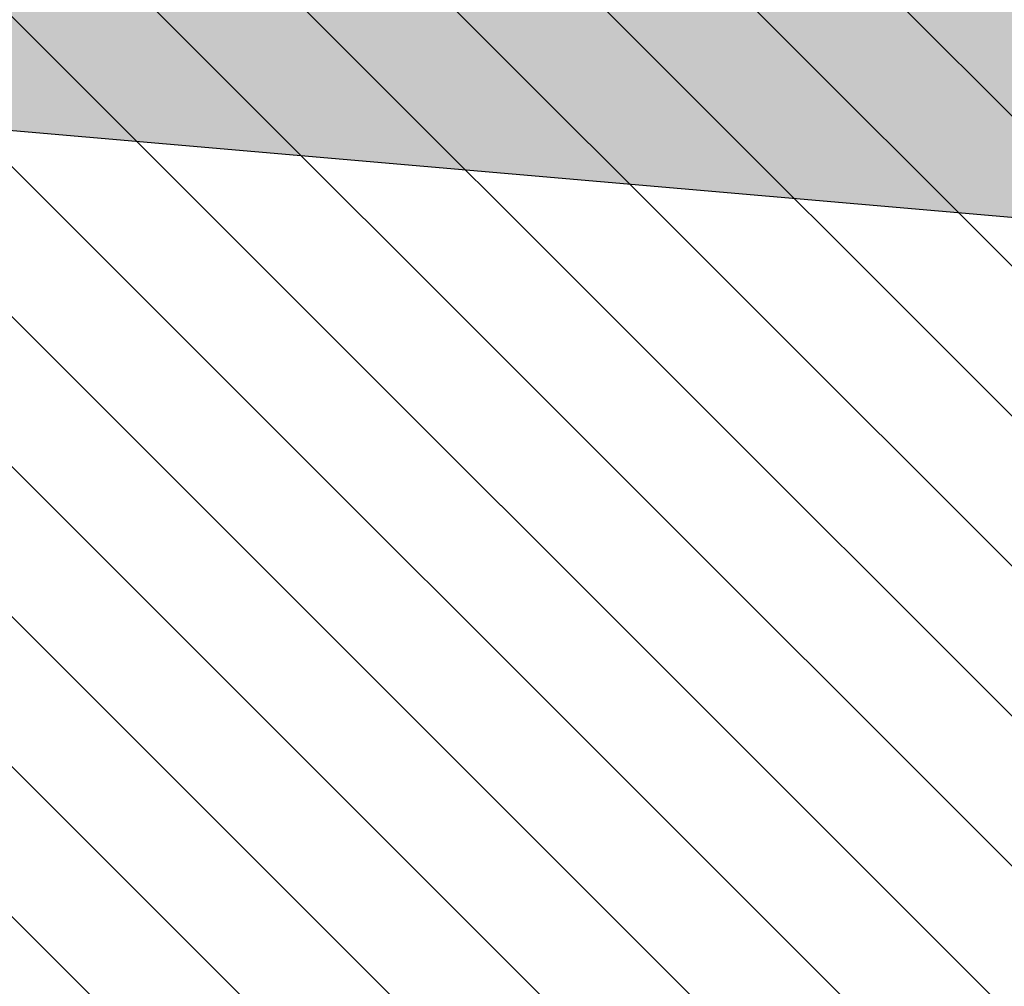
# Model space of a CAD drawing. Header units: millimetres. Extents: x -40276 to 214973, y -147941 to 35228.
# Tile 235 of 256: x -9620 to -8785, y 17523 to 18343. Entities that reach past the tile are written whole.
import ezdxf

# ---------------------------------------------------------------- set-up
doc = ezdxf.new("R2010")
doc.units = ezdxf.units.MM
doc.header["$MEASUREMENT"] = 0
for name, color, linetype in [('1._POHLED ZÁPADNÍ_2_0_plochy', 7, 'Continuous'), ('1._POHLED ZÁPADNÍ_2_Konstrukce - nosné', 7, 'Continuous'), ('1._POHLED ZÁPADNÍ_2_Výplně – Řezové', 7, 'Continuous')]:
    doc.layers.add(name, color=color, linetype=linetype)

msp = doc.modelspace()

# ---------------------------------------------------------------- hatches: boundary and pattern name
at = {"layer": '1._POHLED ZÁPADNÍ_2_0_plochy', "linetype": 'Continuous', "lineweight": 20, "true_color": 0xffaaaa}
h = msp.add_hatch(dxfattribs=at)
h.set_pattern_fill('Izolační_tvárnice_0002', color=21, style=0, pattern_type=2)
h.set_pattern_definition([(315, (-10360.18, 9405.31), (63.6396, 63.6396), [])])
h.paths.add_polyline_path([(-10906.33, 18690.21), (-10970.68, 9084.15), (-20311.44, 10009.93), (-20479.41, 269.75), (-242.33, 419.76), (-238.38, 17796.01)])
at = {"layer": '1._POHLED ZÁPADNÍ_2_Výplně – Řezové', "linetype": 'Continuous', "lineweight": 13}
msp.add_hatch(color=254, dxfattribs=at).paths.add_polyline_path([(-6352.97, 18416.54), (-10538.45, 18779.45), (-10537.62, 18327.69), (-6352.11, 17964.78)])

# ---------------------------------------------------------------- linework, layer by layer
at = {"layer": '1._POHLED ZÁPADNÍ_2_Konstrukce - nosné', "color": 7, "linetype": 'Continuous', "lineweight": 25}
msp.add_line((-10537.54, 18327.69), (-6352.11, 17964.78), dxfattribs=at)

doc.saveas('drawing.dxf')
